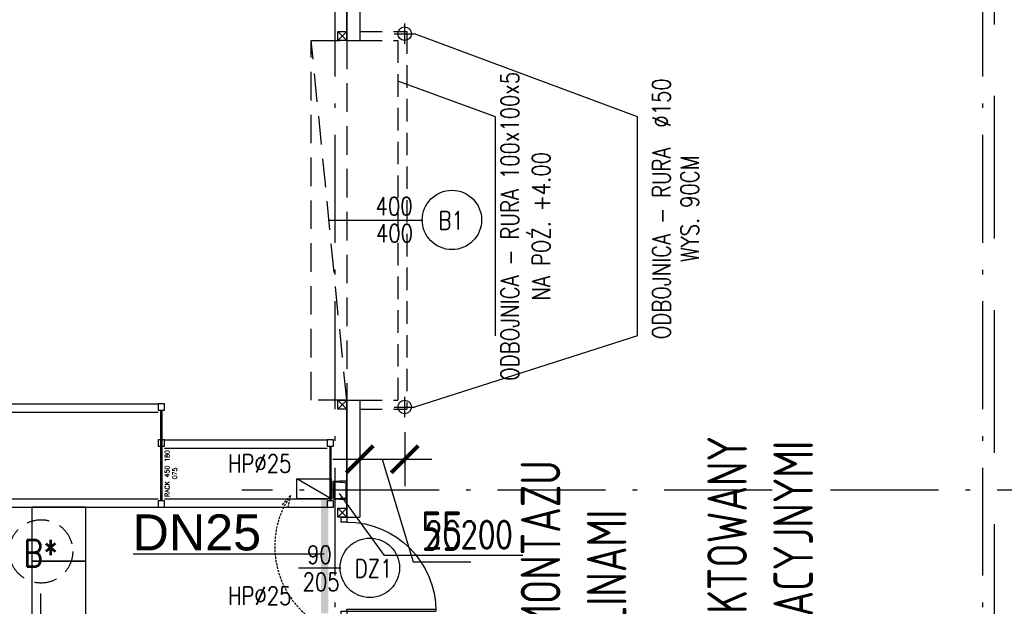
# Model space of a CAD drawing. Extents: x 153948 to 285449, y -89387 to -60195.
# Tile 84 of 100: x 259210 to 260304, y -76169 to -75516. Entities that reach past the tile are written whole.
import ezdxf
from ezdxf.enums import TextEntityAlignment as Align

# ---------------------------------------------------------------- set-up
doc = ezdxf.new("R2010")
doc.units = 0
doc.header["$LTSCALE"] = 100
doc.header["$MEASUREMENT"] = 0
doc.header["$PDMODE"] = 1
for name, pattern in [('ACAD_ISO10W100', [18.5, 12, -3, 0.5, -3]), ('DASHED2', [0.375, 0.25, -0.125]), ('HIDDEN2', [4.7625, 3.175, -1.5875])]:
    doc.linetypes.add(name, pattern=pattern)
doc.layers.get('0').update_dxf_attribs({"linetype": 'CONTINUOUS'})
doc.layers.get('DEFPOINTS').update_dxf_attribs({"linetype": 'CONTINUOUS'})
for name, color, linetype in [('1', 2, 'CONTINUOUS'), ('_INST OPIS', 7, 'CONTINUOUS'), ('_INST WODA', 4, 'CONTINUOUS'), ('A-ARM', 2, 'CONTINUOUS'), ('ALUMINIUM', 5, 'CONTINUOUS'), ('ALUMINIUM1', 5, 'CONTINUOUS'), ('info', 8, 'CONTINUOUS'), ('K-STA', 2, 'CONTINUOUS'), ('OSIE', 8, 'ACAD_ISO10W100'), ('R-----OP', 2, 'CONTINUOUS'), ('RS REGAŁY', 7, 'CONTINUOUS'), ('TEXT', 11, 'CONTINUOUS'), ('WYBURZENIA', 9, 'DASHED2'), ('WYMIARY', 1, 'CONTINUOUS')]:
    doc.layers.add(name, color=color, linetype=linetype)
doc.layers.add('PANELE', color=3, linetype='CONTINUOUS', lineweight=30)
doc.styles.add('DYBY-NORMALNY-0-8-N', font='ROMANS.SHX', dxfattribs={"width": 0.8})
doc.styles.add('instalacje', font='arial.ttf', dxfattribs={"height": 40})
doc.styles.get("Standard").update_dxf_attribs({"font": 'txt.shx'})
doc.styles.add('STYLE2', font='isocp.shx', dxfattribs={"width": 0.8})
doc.styles.add('TXT3', font='SIMPLEX.SHX', dxfattribs={"width": 0.75, "height": 40})
doc.dimstyles.new('KRESKI_100', dxfattribs={"dimscale": 20, "dimtxt": 2.2, "dimasz": 1.5, "dimexe": 1.5, "dimexo": 1.5, "dimgap": 0.6, "dimtad": 1, "dimdec": 1, "dimrnd": 0.5, "dimdsep": 46, "dimtxsty": 'STYLE2', "dimblk1": 'ARCHTICK', "dimblk2": 'ARCHTICK', "dimsah": 1, "dimcen": 2.5, "dimdle": 1.5, "dimclrd": 10, "dimclre": 10, "dimclrt": 15, "dimadec": 0, "dimazin": 0, "dimtfac": 1, "dimtdec": 1, "dimtmove": 1, "dimatfit": 3, "dimldrblk": 'ARCHTICK', "dimfxl": 1.5, "dimfxlon": 1, "dimtolj": 1, "dimtzin": 0, "dimarcsym": 0})

# ---------------------------------------------------------------- blocks, each defined once
blk = doc.blocks.new('SC200X2')
at = {"layer": '1'}
for points in [[(-10, 7.5), (-10, 0), (-9.7, 0, 0.391021), (-9.1, 0.6), (-8.7, 5.6, -0.391021), (-7.6, 6.6), (7.6, 6.6, -0.391021), (8.7, 5.6), (9.1, 0.6, 0.391021), (9.7, 0), (10, 0), (10, 7.5)], [(-10, -7.5), (-10, 0), (-9.7, 0, -0.391021), (-9.1, -0.6), (-8.7, -5.6, 0.391021), (-7.6, -6.6), (7.6, -6.6, 0.391021), (8.7, -5.6), (9.1, -0.6, -0.391021), (9.7, 0), (10, 0), (10, -7.5)]]:
    blk.add_lwpolyline(points, format="xyb", close=True, dxfattribs=at)
blk = doc.blocks.new('D110')
at = {"layer": 'ALUMINIUM'}
for p, q in [((0, 0), (5.5, 0)), ((0, 0), (0, -6.6)), ((5.5, -6.6), (5.5, 0)), ((104.5, 0), (104.5, -6.6)), ((104.5, 0), (110, 0)), ((110, 0), (110, -6.6)), ((0, -6.6), (5.5, -6.6)), ((104.5, -6.6), (102.3, -6.6)), ((102.3, -6.6), (102.3, -105.5)), ((104.5, -6.6), (110, -6.6)), ((104.5, -6.6), (104.5, -105.6))]:
    blk.add_line(p, q, dxfattribs=at)
blk.add_arc((104.5, -6.6), 99, 180, 270, dxfattribs=at)
blk = doc.blocks.new('_ARCHTICK')
at = {"color": 0, "linetype": 'ByBlock', "const_width": 0.15}
blk.add_lwpolyline([(-0.5, -0.5), (0.5, 0.5)], dxfattribs=at)
blk = doc.blocks.new('*D260')
at = {"layer": 'DEFPOINTS', "color": 0, "ltscale": 0.1, "transparency": 16777216}
for p in [(260307.9, -74816), (263634.3, -74816), (259587.9, -75539.5)]:
    blk.add_point(p, dxfattribs=at)
at = {"layer": 'WYMIARY', "color": 10, "lineweight": -2, "ltscale": 0.1, "transparency": 16777216}
for p, q in [((263634.3, -75569.5), (263634.3, -74786)), ((263604.3, -74816), (263664.3, -74816)), ((263604.3, -75539.5), (263664.3, -75539.5))]:
    blk.add_line(p, q, dxfattribs=at)
at = {"layer": 'WYMIARY', "color": 10, "lineweight": -2, "ltscale": 0.1, "transparency": 16777216, "xscale": 30, "yscale": 30, "zscale": 30}
for p, rotation in [((263634.3, -74816), 90), ((263634.3, -75539.5), 270)]:
    blk.add_blockref('_ARCHTICK', p, dxfattribs=dict(at, rotation=rotation))
at = {"layer": 'WYMIARY', "color": 15, "ltscale": 0.1, "transparency": 16777216, "insert": (263600.3, -75177.8), "char_height": 44, "attachment_point": 5, "rotation": 90, "style": 'STYLE2'}
blk.add_mtext('\\A1;723.5', dxfattribs=at)
blk = doc.blocks.new('*D382')
at = {"layer": 'DEFPOINTS', "color": 0, "ltscale": 0.1, "transparency": 16777216}
for p in [(259637.9, -75935.6), (259587.9, -75949.5), (259637.9, -76005.1)]:
    blk.add_point(p, dxfattribs=at)
at = {"layer": 'WYMIARY', "color": 10, "lineweight": -2, "ltscale": 0.1, "transparency": 16777216}
for p, q in [((259587.9, -75979.5), (259587.9, -76035.1)), ((259637.9, -75975.1), (259637.9, -76035.1)), ((259557.9, -76005.1), (259667.9, -76005.1)), ((259612.9, -76005.1), (259647.1, -76119.1)), ((259647.1, -76119.1), (259711.3, -76119.1))]:
    blk.add_line(p, q, dxfattribs=at)
at = {"layer": 'WYMIARY', "color": 10, "lineweight": -2, "ltscale": 0.1, "transparency": 16777216, "xscale": 30, "yscale": 30, "zscale": 30, "rotation": 180}
blk.add_blockref('_ARCHTICK', (259587.9, -76005.1), dxfattribs=at)
at = {"layer": 'WYMIARY', "color": 10, "lineweight": -2, "ltscale": 0.1, "transparency": 16777216, "xscale": 30, "yscale": 30, "zscale": 30}
blk.add_blockref('_ARCHTICK', (259637.9, -76005.1), dxfattribs=at)
at = {"layer": 'WYMIARY', "color": 15, "ltscale": 0.1, "transparency": 16777216, "insert": (259679.2, -76085.1), "char_height": 44, "attachment_point": 5, "style": 'STYLE2'}
blk.add_mtext('\\A1;55', dxfattribs=at)
blk = doc.blocks.new('*D534')
at = {"layer": 'ALUMINIUM1', "color": 10, "lineweight": -2, "ltscale": 0.1, "transparency": 16777216}
for p, q in [((259895, -76279.5), (259955, -76279.5)), ((259925, -76309.5), (259925, -76429.5)), ((259895, -76459.5), (259955, -76459.5))]:
    blk.add_line(p, q, dxfattribs=at)
at = {"layer": 'ALUMINIUM1', "color": 10, "ltscale": 0.1, "transparency": 16777216}
for points in [[(259920, -76309.5), (259930, -76309.5), (259925, -76279.5)], [(259920, -76429.5), (259930, -76429.5), (259925, -76459.5)]]:
    blk.add_solid(points, dxfattribs=at)
at = {"layer": 'DEFPOINTS', "color": 0, "ltscale": 0.1, "transparency": 16777216}
for p in [(259587.9, -76279.5), (259587.9, -76459.5), (259925, -76459.5)]:
    blk.add_point(p, dxfattribs=at)
at = {"layer": 'ALUMINIUM1', "color": 15, "ltscale": 0.1, "transparency": 16777216, "insert": (259825.6, -76350.7), "char_height": 44, "attachment_point": 5, "rotation": 90, "style": 'STYLE2'}
blk.add_mtext('\\A1;SCIANA TYPU "A" DO DEMONTAZU\\P60+10X260 - Z PODWALINAMI', dxfattribs=at)
blk = doc.blocks.new('*D535')
at = {"layer": 'ALUMINIUM1', "color": 10, "lineweight": -2, "ltscale": 0.1, "transparency": 16777216}
for p, q in [((260104.6, -76279.5), (260164.6, -76279.5)), ((260134.6, -76309.5), (260134.6, -76429.5)), ((260104.6, -76459.5), (260164.6, -76459.5))]:
    blk.add_line(p, q, dxfattribs=at)
at = {"layer": 'ALUMINIUM1', "color": 10, "ltscale": 0.1, "transparency": 16777216}
for points in [[(260129.6, -76309.5), (260139.6, -76309.5), (260134.6, -76279.5)], [(260129.6, -76429.5), (260139.6, -76429.5), (260134.6, -76459.5)]]:
    blk.add_solid(points, dxfattribs=at)
at = {"layer": 'DEFPOINTS', "color": 0, "ltscale": 0.1, "transparency": 16777216}
for p in [(259736.8, -76279.5), (259616.4, -76459.5), (260134.6, -76459.5)]:
    blk.add_point(p, dxfattribs=at)
at = {"layer": 'ALUMINIUM1', "color": 15, "ltscale": 0.1, "transparency": 16777216, "insert": (260032.9, -76369.5), "char_height": 44, "attachment_point": 5, "rotation": 90, "style": 'STYLE2'}
blk.add_mtext('\\A1;ELEMENT ALUMINIOWY PROJEKTOWANY\\P180X260 Z DRZWIAMI EWAKUACYJNYMI', dxfattribs=at)
blk = doc.blocks.new('RACK 450 180 115')
at = {"color": 1}
for p, q in [((7, 115), (187.8, 115)), ((2.75, 108), (2.75, 7)), ((4.25, 108), (4.25, 7)), ((7, 105.5), (187.8, 105.5)), ((7, 9.5), (187.8, 9.5)), ((7, 0), (187.8, 0))]:
    blk.add_line(p, q, dxfattribs=at)
for points in [[(0, 108), (7, 108), (7, 115), (0, 115)], [(0, 0), (7, 0), (7, 7), (0, 7)]]:
    blk.add_lwpolyline(points, close=True, dxfattribs=at)
at = {"color": 1, "insert": (9.25, 57.5), "char_height": 5, "width": 101, "attachment_point": 5, "rotation": 90}
blk.add_mtext('RACK 450 180 115', dxfattribs=at)
blk = doc.blocks.new('RACK 450 180 075')
at = {"color": 1}
for p, q in [((2.75, 68), (2.75, 7)), ((4.25, 68), (4.25, 7)), ((7, 75), (187.8, 75)), ((7, 65.5), (187.8, 65.5)), ((7, 9.5), (187.8, 9.5)), ((7, 0), (187.8, 0))]:
    blk.add_line(p, q, dxfattribs=at)
for points in [[(0, 68), (7, 68), (7, 75), (0, 75)], [(0, 0), (7, 0), (7, 7), (0, 7)]]:
    blk.add_lwpolyline(points, close=True, dxfattribs=at)
at = {"color": 1, "insert": (14.25, 37.5), "char_height": 5, "width": 61, "attachment_point": 5, "rotation": 90}
blk.add_mtext('RACK 450 180 075', dxfattribs=at)
blk = doc.blocks.new('NOGA RACK 450 007 075')
at = {"color": 1}
for p, q in [((2.8, 68), (2.8, 7)), ((4.2, 68), (4.2, 7))]:
    blk.add_line(p, q, dxfattribs=at)
for points in [[(0, 68), (7, 68), (7, 75), (0, 75)], [(0, 0), (7, 0), (7, 7), (0, 7)]]:
    blk.add_lwpolyline(points, close=True, dxfattribs=at)
blk = doc.blocks.new('NOGA RACK 450 007 115')
at = {"color": 1}
for p, q in [((2.75, 108), (2.75, 7)), ((4.25, 108), (4.25, 7))]:
    blk.add_line(p, q, dxfattribs=at)
for points in [[(0, 108), (7, 108), (7, 115), (0, 115)], [(0, 0), (7, 0), (7, 7), (0, 7)]]:
    blk.add_lwpolyline(points, close=True, dxfattribs=at)

msp = doc.modelspace()

# ---------------------------------------------------------------- linework, layer by layer
at = {"layer": '_INST OPIS', "ltscale": 0.1}
msp.add_line((259336.2, -76110.26), (259548.24, -76110.26), dxfattribs=at)
at = {"layer": '_INST WODA', "ltscale": 0.1, "const_width": 8}
msp.add_lwpolyline([(259549, -76176.35), (259549, -76048.73)], dxfattribs=at)
at = {"layer": 'A-ARM'}
msp.add_line((259556.17, -76049.27), (259517.85, -76026.77), dxfattribs=at)
msp.add_lwpolyline([(259556.17, -76026.77), (259556.17, -76049.27), (259517.85, -76049.27), (259517.85, -76026.77)], close=True, dxfattribs=at)
at = {"layer": 'ALUMINIUM', "linetype": 'HIDDEN2', "ltscale": 0.1}
msp.add_line((259573.4, -75939.55), (259533.99, -75539.55), dxfattribs=at)
msp.add_lwpolyline([(259533.99, -75939.55), (259533.99, -75539.55), (259573.4, -75539.55), (259573.4, -75939.55)], close=True, dxfattribs=at)
at = {"layer": 'info', "lineweight": -3}
for points in [[(259283.51, -76118.45), (259283.51, -76058.45), (259223.51, -76058.45), (259223.51, -76118.45)], [(259283.51, -76178.45), (259283.51, -76118.45), (259223.51, -76118.45), (259223.51, -76178.45)]]:
    msp.add_lwpolyline(points, close=True, dxfattribs=at)
at = {"layer": 'K-STA', "ltscale": 0.1}
for p, q in [((259573.45, -75539.52), (259563.45, -75529.52)), ((259563.45, -75539.52), (259573.45, -75529.52)), ((259563.4, -75949.55), (259573.4, -75939.55)), ((259573.4, -75949.55), (259563.4, -75939.55)), ((259563.45, -76069.52), (259573.45, -76059.52)), ((259573.45, -76069.52), (259563.45, -76059.52))]:
    msp.add_line(p, q, dxfattribs=at)
at = {"layer": 'K-STA', "linetype": 'DASHED2'}
for p, q in [((259587.9, -75529.55), (259640.27, -75529.55)), ((259640.27, -75529.55), (259640.27, -75949.55)), ((259587.9, -75539.55), (259630.27, -75539.55)), ((259630.27, -75539.55), (259630.27, -75939.55)), ((259587.9, -75939.55), (259630.27, -75939.55)), ((259587.9, -75949.55), (259640.27, -75949.55))]:
    msp.add_line(p, q, dxfattribs=at)
at = {"layer": 'K-STA'}
for points in [[(259563.45, -75539.52), (259563.45, -75529.52), (259573.45, -75529.52), (259573.45, -75539.52)], [(259563.4, -75949.55), (259563.4, -75939.55), (259573.4, -75939.55), (259573.4, -75949.55)], [(259563.45, -76069.52), (259563.45, -76059.52), (259573.45, -76059.52), (259573.45, -76069.52)]]:
    msp.add_lwpolyline(points, close=True, dxfattribs=at)
at = {"layer": 'K-STA', "ltscale": 0.1}
for centre in [(259637.77, -75532.05), (259637.77, -75947.04)]:
    msp.add_circle(centre, 7.5, dxfattribs=at)
at = {"layer": 'OSIE', "ltscale": 0.1}
for p, q in [((259560.4, -86679.55), (259560.4, -73374.65)), ((260280.4, -86679.55), (260280.4, -73374.65)), ((259637.9, -75543.44), (259637.9, -75520.65)), ((259626.01, -75532.05), (259648.8, -75532.05)), ((259637.9, -75958.44), (259637.9, -75935.65)), ((259626.01, -75947.04), (259648.8, -75947.04)), ((260971.1, -76039.55), (259456.96, -76039.55))]:
    msp.add_line(p, q, dxfattribs=at)
at = {"layer": 'PANELE', "ltscale": 0.5}
for p, q in [((259587.9, -74816.05), (259587.9, -75539.55)), ((259573.4, -75539.55), (259573.4, -74830.55)), ((259573.4, -74848.55), (259573.4, -75539.55)), ((259573.4, -76069.55), (259573.4, -75939.55)), ((259573.4, -75939.55), (259573.4, -76069.55)), ((259587.9, -75939.55), (259587.9, -76069.55))]:
    msp.add_line(p, q, dxfattribs=at)
at = {"layer": 'PANELE', "color": 1, "linetype": 'HIDDEN2', "ltscale": 0.5}
msp.add_line((260293.4, -83856.08), (260293.4, -74848.55), dxfattribs=at)
at = {"layer": 'PANELE', "ltscale": 0.1}
for p, q in [((259573.45, -75539.55), (259587.9, -75539.55)), ((259573.4, -75939.55), (259587.9, -75939.55)), ((259573.45, -76069.55), (259587.9, -76069.55))]:
    msp.add_line(p, q, dxfattribs=at)
at = {"layer": 'R-----OP'}
for p, q in [((259896.54, -75624.45), (259648.8, -75532.05)), ((259738.59, -75624.45), (259630.27, -75584.87)), ((259738.59, -75867.86), (259738.59, -75624.45)), ((259896.54, -75867.86), (259896.54, -75624.45)), ((259896.54, -75867.86), (259648.8, -75947.04))]:
    msp.add_line(p, q, dxfattribs=at)
for points in [[(259657.85, -75739.55), (259553.7, -75739.55)], [(259566.72, -76126.3), (259519.87, -76126.3)]]:
    msp.add_lwpolyline(points, dxfattribs=at)
for centre in [(259690.34, -75739.07), (259599.15, -76125.82)]:
    msp.add_circle(centre, 33, dxfattribs=at)
at = {"layer": 'TEXT'}
for p, q in [((259615.28, -76112.19), (259565.4, -76043.3)), ((259769.1, -76112.19), (259615.28, -76112.19))]:
    msp.add_line(p, q, dxfattribs=at)
at = {"layer": 'WYBURZENIA', "ltscale": 0.1}
for q in [(259501.26, -76055.97), (259507.96, -76059.32)]:
    msp.add_line((259510.77, -76045.53), q, dxfattribs=at)
at = {"layer": 'WYBURZENIA'}
msp.add_line((259233.36, -76254.48), (259233.36, -76142.74), dxfattribs=at)
msp.add_circle((259233.75, -76107.56), 35.19, dxfattribs=at)
at = {"layer": 'WYBURZENIA', "ltscale": 0.1}
msp.add_arc((259594.29, -76101.99), 100.82, 145.94201, 235.37774, dxfattribs=at)

# ---------------------------------------------------------------- block references
at = {"layer": 'ALUMINIUM', "ltscale": 0.1, "xscale": -1, "rotation": 90}
msp.add_blockref('D110', (259566.85, -76069.52), dxfattribs=at)
at = {"layer": 'K-STA', "ltscale": 0.5, "xscale": -1, "rotation": 90}
msp.add_blockref('SC200X2', (259565.9, -76039.55), dxfattribs=at)
at = {"layer": 'RS REGAŁY'}
for name, p in [('RACK 450 180 115', (259176.09, -76058.45)), ('NOGA RACK 450 007 115', (259363.89, -76058.45)), ('RACK 450 180 075', (259363.89, -76058.45)), ('NOGA RACK 450 007 075', (259551.69, -76058.45))]:
    msp.add_blockref(name, p, dxfattribs=at)

# ---------------------------------------------------------------- texts
at = {"layer": '_INST OPIS', "ltscale": 0.1, "style": 'instalacje'}
msp.add_text('DN25', height=40, dxfattribs=at).set_placement((259335.44, -76106.46))
at = {"layer": 'R-----OP', "color": 2, "style": 'DYBY-NORMALNY-0-8-N', "width": 0.8}
for s, p in [('ODBOJNICA - RURA 100x100x5', (259754.77, -75746.18)), ('ODBOJNICA - RURA  %%C150', (259923.19, -75726.66)), ('NA POŹ. +4.00', (259786.19, -75746.18)), ('WYS. 90CM', (259954.61, -75726.66))]:
    msp.add_text(s, height=20, rotation=90, dxfattribs=at).set_placement(p, align=Align.MIDDLE)
for p in [(259605.47, -75733.82), (259605.92, -75763.92)]:
    msp.add_text('400', height=20, dxfattribs=at).set_placement(p)
for s, p in [('B1', (259689.49, -75739.59)), ('DZ1', (259603.37, -76126.49))]:
    msp.add_text(s, height=20, dxfattribs=at).set_placement(p, align=Align.MIDDLE_CENTER)
for s, p in [('HP%%c25', (259476.73, -76009.96)), ('90', (259543.09, -76111.3)), ('205', (259544.92, -76141.51)), ('HP%%c25', (259476.73, -76156.9))]:
    msp.add_text(s, height=20, dxfattribs=at).set_placement(p, align=Align.MIDDLE)
at = {"layer": 'TEXT', "style": 'TXT3', "width": 0.75}
msp.add_text('2C200', height=30, dxfattribs=at).set_placement((259660.47, -76103.9))
at = {"layer": 'WYBURZENIA', "style": 'DYBY-NORMALNY-0-8-N', "width": 0.8}
msp.add_text('B*', height=30, dxfattribs=at).set_placement((259233.35, -76109.67), align=Align.MIDDLE)

# ---------------------------------------------------------------- dimensions: what is measured, and where the dimension line sits
at = {"layer": 'ALUMINIUM1', "ltscale": 0.1}
for base, p1, p2, text, picture, middle in [((260134.58, -76459.45), (259736.82, -76279.45), (259616.4, -76459.45), 'ELEMENT ALUMINIOWY PROJEKTOWANY\\P180X260 Z DRZWIAMI EWAKUACYJNYMI', '*D535', (260103.89, -76369.45)), ((259924.97, -76459.45), (259587.9, -76279.45), (259587.9, -76459.45), 'SCIANA TYPU "A" DO DEMONTAZU\\P60+10X260 - Z PODWALINAMI', '*D534', (259896.76, -76350.68))]:
    dim = msp.add_linear_dim(base=base, p1=p1, p2=p2, angle=90, text=text, dimstyle='KRESKI_100', dxfattribs=at)
    dim.commit()
    dim.dimension.update_dxf_attribs({"geometry": picture, "text_midpoint": middle, "dimtype": 160})
at = {"layer": 'WYMIARY', "ltscale": 0.1}
dim = msp.add_linear_dim(base=(263634.26, -74816.05), p1=(259587.9, -75539.55), p2=(260307.9, -74816.05), angle=90, dimstyle='KRESKI_100', dxfattribs=at)
dim.commit()
dim.dimension.update_dxf_attribs({"geometry": '*D260', "text_midpoint": (263600.26, -75177.8)})
dim = msp.add_linear_dim(base=(259637.9, -76005.07), p1=(259587.9, -75949.55), p2=(259637.9, -75935.65), text='55', dimstyle='KRESKI_100', dxfattribs=at)
dim.commit()
dim.dimension.update_dxf_attribs({"geometry": '*D382', "text_midpoint": (259659.1, -76085.07)})

doc.saveas('drawing.dxf')
